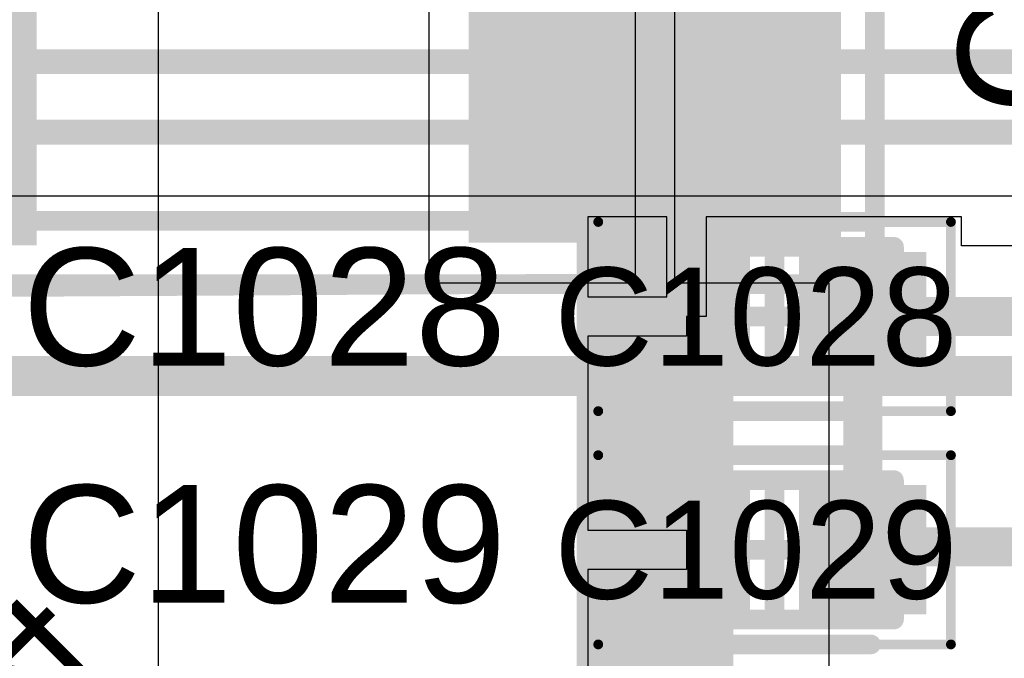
# Model space of a CAD drawing. Header units: inches. Extents: x -6 to 11.2, y -2.2 to 8.3.
# Tile 50 of 256: x 1.328 to 1.526, y 0.681 to 0.81. Entities that reach past the tile are written whole.
import ezdxf

# ---------------------------------------------------------------- set-up
doc = ezdxf.new("R2010")
doc.units = ezdxf.units.IN
doc.header["$MEASUREMENT"] = 0
for name, color, linetype in [('Board Layer Stack Bottom Overlay', 54, 'Continuous'), ('Board Layer Stack Bottom Solder', 6, 'Continuous'), ('Bottom Courtyard -Top15)-Courtyard -Bot16)', 56, 'Continuous'), ('Bottom Paste', 16, 'Continuous'), ('Dimension', 6, 'Continuous'), ('Layer  6- Inner', 156, 'Continuous'), ('Layer 1- Top', 1, 'Continuous'), ('Layer 8- Bottom', 5, 'Continuous'), ('Top Assembly', 56, 'Continuous'), ('Top Courtyard -Top15)-Courtyard -Bot16)', 56, 'Continuous'), ('Top Overlay', 2, 'Continuous'), ('Top Paste', 8, 'Continuous'), ('Top Solder', 216, 'Continuous')]:
    doc.layers.add(name, color=color, linetype=linetype)
doc.styles.add('Arial', font='txt', dxfattribs={"height": 0.2})

# ---------------------------------------------------------------- blocks, each defined once
blk = doc.blocks.new('CAP_1812_NP_B_141')
at = {"layer": 'Board Layer Stack Bottom Solder'}
for points in [[(-0.04343, 0.06668), (-0.04343, -0.06718), (-0.11824, -0.06718), (-0.11824, 0.06668)], [(0.11824, 0.06718), (0.11824, -0.06668), (0.04343, -0.06668), (0.04343, 0.06718)]]:
    blk.add_hatch(color=6, dxfattribs=at).paths.add_polyline_path(points)
at = {"layer": 'Bottom Paste'}
for points in [[(-0.0454, 0.06471), (-0.0454, -0.06521), (-0.11627, -0.06521), (-0.11627, 0.06471)], [(0.11627, 0.06521), (0.11627, -0.06471), (0.0454, -0.06471), (0.0454, 0.06521)]]:
    blk.add_hatch(color=16, dxfattribs=at).paths.add_polyline_path(points)
at = {"layer": 'Layer 8- Bottom'}
for points in [[(-0.0454, 0.06471), (-0.0454, -0.06521), (-0.11627, -0.06521), (-0.11627, 0.06471)], [(0.11627, 0.06521), (0.11627, -0.06471), (0.0454, -0.06471), (0.0454, 0.06521)]]:
    blk.add_hatch(color=7, dxfattribs=at).paths.add_polyline_path(points)
at = {"layer": 'Board Layer Stack Bottom Overlay'}
blk.add_lwpolyline([(0.08661, 0.07579, 0.00394, 0.00394, 0), (-0.08169, 0.0748, 0.00394, 0.00394, 0)], format="xyseb", dxfattribs=at)
blk.add_lwpolyline([(-0.08268, 0.0748, 0.00197, 0.00197, 1), (-0.08071, 0.0748, 0.00197, 0.00197, 1)], format="xyseb", close=True, dxfattribs=at)
at = {"layer": 'Bottom Courtyard -Top15)-Courtyard -Bot16)'}
for points in [[(0.125, 0.075, 0.00394, 0.00394, 0), (-0.125, 0.075, 0.00394, 0.00394, 0)], [(-0.125, 0.075, 0.00394, 0.00394, 0), (-0.125, -0.0745, 0.00394, 0.00394, 0)]]:
    blk.add_lwpolyline(points, format="xyseb", dxfattribs=at)
blk.add_lwpolyline([(-0.12598, 0.075, 0.00197, 0.00197, 1), (-0.12402, 0.075, 0.00197, 0.00197, 1)], format="xyseb", close=True, dxfattribs=at)
blk.add_lwpolyline([(-0.12598, 0.075, 0.00197, 0.00197, 1), (-0.12402, 0.075, 0.00197, 0.00197, 1)], format="xyseb", close=True, dxfattribs=at)
at = {"layer": 'Dimension'}
for points in [[(0.09575, 0.06225, 0.00394, 0.00394, 0), (-0.08975, 0.06225, 0.00394, 0.00394, 0)], [(-0.08975, 0.06225, 0.00394, 0.00394, 0), (-0.08975, -0.06125, 0.00394, 0.00394, 0)]]:
    blk.add_lwpolyline(points, format="xyseb", dxfattribs=at)
blk.add_lwpolyline([(-0.09073, 0.06225, 0.00197, 0.00197, 1), (-0.08876, 0.06225, 0.00197, 0.00197, 1)], format="xyseb", close=True, dxfattribs=at)
blk.add_lwpolyline([(-0.09073, 0.06225, 0.00197, 0.00197, 1), (-0.08876, 0.06225, 0.00197, 0.00197, 1)], format="xyseb", close=True, dxfattribs=at)
blk = doc.blocks.new('CAPC1005X07_F____375')
at = {"layer": 'Layer 1- Top'}
for points in [[(-0.02756, 0.01004), (-0.00787, 0.01004), (-0.00787, -0.01004), (-0.02756, -0.01004)], [(0.00787, 0.01004), (0.02756, 0.01004), (0.02756, -0.01004), (0.00787, -0.01004)]]:
    blk.add_hatch(color=7, dxfattribs=at).paths.add_polyline_path(points)
at = {"layer": 'Top Paste'}
for points in [[(-0.02756, 0.01004), (-0.00787, 0.01004), (-0.00787, -0.01004), (-0.02756, -0.01004)], [(0.00787, 0.01004), (0.02756, 0.01004), (0.02756, -0.01004), (0.00787, -0.01004)]]:
    blk.add_hatch(color=8, dxfattribs=at).paths.add_polyline_path(points)
at = {"layer": 'Top Solder'}
for points in [[(-0.03051, 0.01299), (-0.00492, 0.01299), (-0.00492, -0.01299), (-0.03051, -0.01299)], [(0.00492, 0.01299), (0.03051, 0.01299), (0.03051, -0.01299), (0.00492, -0.01299)]]:
    blk.add_hatch(color=216, dxfattribs=at).paths.add_polyline_path(points)
at = {"layer": 'Top Assembly'}
for points in [[(-0.024, -0.014, 0.00394, 0.00394, 0), (-0.024, 0.014, 0.00394, 0.00394, 0)], [(-0.024, 0.014, 0.00394, 0.00394, 0), (0.024, 0.014, 0.00394, 0.00394, 0)], [(0.024, -0.014, 0.00394, 0.00394, 0), (0.024, 0.014, 0.00394, 0.00394, 0)], [(-0.024, -0.014, 0.00394, 0.00394, 0), (0.024, -0.014, 0.00394, 0.00394, 0)]]:
    blk.add_lwpolyline(points, format="xyseb", dxfattribs=at)
for points in [[(-0.02498, 0.014, 0.00197, 0.00197, 1), (-0.02302, 0.014, 0.00197, 0.00197, 1)], [(-0.02498, 0.014, 0.00197, 0.00197, 1), (-0.02302, 0.014, 0.00197, 0.00197, 1)], [(0.02302, 0.014, 0.00197, 0.00197, 1), (0.02498, 0.014, 0.00197, 0.00197, 1)], [(0.02302, 0.014, 0.00197, 0.00197, 1), (0.02498, 0.014, 0.00197, 0.00197, 1)], [(-0.02498, -0.014, 0.00197, 0.00197, 1), (-0.02302, -0.014, 0.00197, 0.00197, 1)], [(-0.02498, -0.014, 0.00197, 0.00197, 1), (-0.02302, -0.014, 0.00197, 0.00197, 1)], [(0.02302, -0.014, 0.00197, 0.00197, 1), (0.02498, -0.014, 0.00197, 0.00197, 1)], [(0.02302, -0.014, 0.00197, 0.00197, 1), (0.02498, -0.014, 0.00197, 0.00197, 1)]]:
    blk.add_lwpolyline(points, format="xyseb", close=True, dxfattribs=at)
at = {"layer": 'Top Courtyard -Top15)-Courtyard -Bot16)'}
for points in [[(-0.03543, 0.019, 0.00197, 0.00197, 0), (0.03543, 0.019, 0.00197, 0.00197, 0)], [(-0.03543, -0.019, 0.00197, 0.00197, 0), (-0.03543, 0.019, 0.00197, 0.00197, 0)], [(0.03543, -0.019, 0.00197, 0.00197, 0), (0.03543, 0.019, 0.00197, 0.00197, 0)], [(0, -0.01181, 0.00394, 0.00394, 0), (0, 0.01181, 0.00394, 0.00394, 0)], [(-0.01181, 0, 0.00394, 0.00394, 0), (0.01181, 0, 0.00394, 0.00394, 0)], [(-0.03543, -0.019, 0.00197, 0.00197, 0), (0.03543, -0.019, 0.00197, 0.00197, 0)]]:
    blk.add_lwpolyline(points, format="xyseb", dxfattribs=at)
for points in [[(-0.03593, 0.019, 0.000984, 0.000984, 1), (-0.03494, 0.019, 0.000984, 0.000984, 1)], [(-0.03593, 0.019, 0.000984, 0.000984, 1), (-0.03494, 0.019, 0.000984, 0.000984, 1)], [(0.03494, 0.019, 0.000984, 0.000984, 1), (0.03593, 0.019, 0.000984, 0.000984, 1)], [(0.03494, 0.019, 0.000984, 0.000984, 1), (0.03593, 0.019, 0.000984, 0.000984, 1)], [(-0.00098, 0.01181, 0.00197, 0.00197, 1), (0.00098, 0.01181, 0.00197, 0.00197, 1)], [(-0.0128, 0, 0.00197, 0.00197, 1), (-0.01083, 0, 0.00197, 0.00197, 1)], [(0.01083, 0, 0.00197, 0.00197, 1), (0.0128, 0, 0.00197, 0.00197, 1)], [(-0.00098, -0.01181, 0.00197, 0.00197, 1), (0.00098, -0.01181, 0.00197, 0.00197, 1)], [(-0.03593, -0.019, 0.000984, 0.000984, 1), (-0.03494, -0.019, 0.000984, 0.000984, 1)], [(-0.03593, -0.019, 0.000984, 0.000984, 1), (-0.03494, -0.019, 0.000984, 0.000984, 1)], [(0.03494, -0.019, 0.000984, 0.000984, 1), (0.03593, -0.019, 0.000984, 0.000984, 1)], [(0.03494, -0.019, 0.000984, 0.000984, 1), (0.03593, -0.019, 0.000984, 0.000984, 1)]]:
    blk.add_lwpolyline(points, format="xyseb", close=True, dxfattribs=at)
at = {"layer": 'Top Overlay'}
for points in [[(-0.02, 0.019, 0.00394, 0.00394, 0), (0.01937, 0.019, 0.00394, 0.00394, 0)], [(-0.02, -0.019, 0.00394, 0.00394, 0), (0.01937, -0.019, 0.00394, 0.00394, 0)]]:
    blk.add_lwpolyline(points, format="xyseb", dxfattribs=at)
for points in [[(-0.02098, 0.019, 0.00197, 0.00197, 1), (-0.01902, 0.019, 0.00197, 0.00197, 1)], [(0.01839, 0.019, 0.00197, 0.00197, 1), (0.02035, 0.019, 0.00197, 0.00197, 1)], [(-0.02098, -0.019, 0.00197, 0.00197, 1), (-0.01902, -0.019, 0.00197, 0.00197, 1)], [(0.01839, -0.019, 0.00197, 0.00197, 1), (0.02035, -0.019, 0.00197, 0.00197, 1)]]:
    blk.add_lwpolyline(points, format="xyseb", close=True, dxfattribs=at)
at = {"layer": 'Top Assembly', "style": 'Arial'}
blk.add_text('C1029', height=0.019685, rotation=360, dxfattribs=at).set_placement((-0.04428, -0.00984))
blk = doc.blocks.new('CAPC1005X07_F____376')
at = {"layer": 'Layer 1- Top'}
for points in [[(-0.02756, 0.01004), (-0.00787, 0.01004), (-0.00787, -0.01004), (-0.02756, -0.01004)], [(0.00787, 0.01004), (0.02756, 0.01004), (0.02756, -0.01004), (0.00787, -0.01004)]]:
    blk.add_hatch(color=7, dxfattribs=at).paths.add_polyline_path(points)
at = {"layer": 'Top Paste'}
for points in [[(-0.02756, 0.01004), (-0.00787, 0.01004), (-0.00787, -0.01004), (-0.02756, -0.01004)], [(0.00787, 0.01004), (0.02756, 0.01004), (0.02756, -0.01004), (0.00787, -0.01004)]]:
    blk.add_hatch(color=8, dxfattribs=at).paths.add_polyline_path(points)
at = {"layer": 'Top Solder'}
for points in [[(-0.03051, 0.01299), (-0.00492, 0.01299), (-0.00492, -0.01299), (-0.03051, -0.01299)], [(0.00492, 0.01299), (0.03051, 0.01299), (0.03051, -0.01299), (0.00492, -0.01299)]]:
    blk.add_hatch(color=216, dxfattribs=at).paths.add_polyline_path(points)
at = {"layer": 'Top Assembly'}
for points in [[(-0.024, -0.014, 0.00394, 0.00394, 0), (-0.024, 0.014, 0.00394, 0.00394, 0)], [(-0.024, 0.014, 0.00394, 0.00394, 0), (0.024, 0.014, 0.00394, 0.00394, 0)], [(0.024, -0.014, 0.00394, 0.00394, 0), (0.024, 0.014, 0.00394, 0.00394, 0)], [(-0.024, -0.014, 0.00394, 0.00394, 0), (0.024, -0.014, 0.00394, 0.00394, 0)]]:
    blk.add_lwpolyline(points, format="xyseb", dxfattribs=at)
for points in [[(-0.02498, 0.014, 0.00197, 0.00197, 1), (-0.02302, 0.014, 0.00197, 0.00197, 1)], [(-0.02498, 0.014, 0.00197, 0.00197, 1), (-0.02302, 0.014, 0.00197, 0.00197, 1)], [(0.02302, 0.014, 0.00197, 0.00197, 1), (0.02498, 0.014, 0.00197, 0.00197, 1)], [(0.02302, 0.014, 0.00197, 0.00197, 1), (0.02498, 0.014, 0.00197, 0.00197, 1)], [(-0.02498, -0.014, 0.00197, 0.00197, 1), (-0.02302, -0.014, 0.00197, 0.00197, 1)], [(-0.02498, -0.014, 0.00197, 0.00197, 1), (-0.02302, -0.014, 0.00197, 0.00197, 1)], [(0.02302, -0.014, 0.00197, 0.00197, 1), (0.02498, -0.014, 0.00197, 0.00197, 1)], [(0.02302, -0.014, 0.00197, 0.00197, 1), (0.02498, -0.014, 0.00197, 0.00197, 1)]]:
    blk.add_lwpolyline(points, format="xyseb", close=True, dxfattribs=at)
at = {"layer": 'Top Courtyard -Top15)-Courtyard -Bot16)'}
for points in [[(-0.03543, 0.019, 0.00197, 0.00197, 0), (0.03543, 0.019, 0.00197, 0.00197, 0)], [(-0.03543, -0.019, 0.00197, 0.00197, 0), (-0.03543, 0.019, 0.00197, 0.00197, 0)], [(0.03543, -0.019, 0.00197, 0.00197, 0), (0.03543, 0.019, 0.00197, 0.00197, 0)], [(0, -0.01181, 0.00394, 0.00394, 0), (0, 0.01181, 0.00394, 0.00394, 0)], [(-0.01181, 0, 0.00394, 0.00394, 0), (0.01181, 0, 0.00394, 0.00394, 0)], [(-0.03543, -0.019, 0.00197, 0.00197, 0), (0.03543, -0.019, 0.00197, 0.00197, 0)]]:
    blk.add_lwpolyline(points, format="xyseb", dxfattribs=at)
for points in [[(-0.03593, 0.019, 0.000984, 0.000984, 1), (-0.03494, 0.019, 0.000984, 0.000984, 1)], [(-0.03593, 0.019, 0.000984, 0.000984, 1), (-0.03494, 0.019, 0.000984, 0.000984, 1)], [(0.03494, 0.019, 0.000984, 0.000984, 1), (0.03593, 0.019, 0.000984, 0.000984, 1)], [(0.03494, 0.019, 0.000984, 0.000984, 1), (0.03593, 0.019, 0.000984, 0.000984, 1)], [(-0.00098, 0.01181, 0.00197, 0.00197, 1), (0.00098, 0.01181, 0.00197, 0.00197, 1)], [(-0.0128, 0, 0.00197, 0.00197, 1), (-0.01083, 0, 0.00197, 0.00197, 1)], [(0.01083, 0, 0.00197, 0.00197, 1), (0.0128, 0, 0.00197, 0.00197, 1)], [(-0.00098, -0.01181, 0.00197, 0.00197, 1), (0.00098, -0.01181, 0.00197, 0.00197, 1)], [(-0.03593, -0.019, 0.000984, 0.000984, 1), (-0.03494, -0.019, 0.000984, 0.000984, 1)], [(-0.03593, -0.019, 0.000984, 0.000984, 1), (-0.03494, -0.019, 0.000984, 0.000984, 1)], [(0.03494, -0.019, 0.000984, 0.000984, 1), (0.03593, -0.019, 0.000984, 0.000984, 1)], [(0.03494, -0.019, 0.000984, 0.000984, 1), (0.03593, -0.019, 0.000984, 0.000984, 1)]]:
    blk.add_lwpolyline(points, format="xyseb", close=True, dxfattribs=at)
at = {"layer": 'Top Overlay'}
for points in [[(-0.02, 0.019, 0.00394, 0.00394, 0), (0.01937, 0.019, 0.00394, 0.00394, 0)], [(-0.02, -0.019, 0.00394, 0.00394, 0), (0.01937, -0.019, 0.00394, 0.00394, 0)]]:
    blk.add_lwpolyline(points, format="xyseb", dxfattribs=at)
for points in [[(-0.02098, 0.019, 0.00197, 0.00197, 1), (-0.01902, 0.019, 0.00197, 0.00197, 1)], [(0.01839, 0.019, 0.00197, 0.00197, 1), (0.02035, 0.019, 0.00197, 0.00197, 1)], [(-0.02098, -0.019, 0.00197, 0.00197, 1), (-0.01902, -0.019, 0.00197, 0.00197, 1)], [(0.01839, -0.019, 0.00197, 0.00197, 1), (0.02035, -0.019, 0.00197, 0.00197, 1)]]:
    blk.add_lwpolyline(points, format="xyseb", close=True, dxfattribs=at)
at = {"layer": 'Top Assembly', "style": 'Arial'}
blk.add_text('C1028', height=0.019685, rotation=360, dxfattribs=at).set_placement((-0.04428, -0.00984))
blk = doc.blocks.new('AG5300_B_408')
at = {"layer": 'Board Layer Stack Bottom Overlay'}
blk.add_lwpolyline([(0.75886, 0.43307, 0.008, 0.008, 0), (1.50689, 0.43307, 0.008, 0.008, 0)], format="xyseb", dxfattribs=at)

msp = doc.modelspace()

# ---------------------------------------------------------------- linework, layer by layer
at = {"layer": 'Layer  6- Inner'}
msp.add_line((1.15408, 0.77426), (1.54764, 0.77426), dxfattribs=at)
for points in [[(0.79921, 0.80118, 0.005, 0.005, 0), (1.5332, 0.80118, 0.005, 0.005, 0)], [(0.80748, 0.78701, 0.005, 0.005, 0), (1.54764, 0.78701, 0.005, 0.005, 0)]]:
    msp.add_lwpolyline(points, format="xyseb", dxfattribs=at)
at = {"layer": 'Layer 1- Top'}
for p, q in [((1.45842, 0.77004), (1.44251, 0.77004)), ((1.44251, 0.77004), (1.44251, 0.75394)), ((1.45842, 0.75394), (1.45842, 0.77004)), ((1.51763, 0.77004), (1.46629, 0.77004)), ((1.46629, 0.77004), (1.46629, 0.75)), ((1.51763, 0.76421), (1.51763, 0.77004)), ((1.5437, 0.76421), (1.51763, 0.76421)), ((1.44251, 0.75394), (1.45842, 0.75394)), ((1.46629, 0.75), (1.46235, 0.75)), ((1.46235, 0.75), (1.46235, 0.74606)), ((1.46235, 0.74606), (1.44251, 0.74606)), ((1.44251, 0.74606), (1.44251, 0.72996)), ((1.44251, 0.72996), (1.44251, 0.72996)), ((1.44251, 0.72996), (1.44251, 0.72319)), ((1.44251, 0.72319), (1.44251, 0.72319)), ((1.44251, 0.72319), (1.44251, 0.70709)), ((1.44251, 0.70709), (1.46235, 0.70709)), ((1.46235, 0.70709), (1.46235, 0.69921)), ((1.46235, 0.69921), (1.44251, 0.69921)), ((1.44251, 0.69921), (1.44251, 0.68311)), ((1.44251, 0.68311), (1.44251, 0.68311)), ((1.44251, 0.68311), (1.44251, 0.67752))]:
    msp.add_line(p, q, dxfattribs=at)
for points in [[(1.46235, 0.70315, 0.01181, 0.01181, 0), (1.46235, 0.75, 0.01181, 0.01181, 0)], [(1.49779, 0.70772, 0.00787, 0.00787, 0), (1.49779, 0.75, 0.00787, 0.00787, 0)], [(1.49779, 0.75, 0.00787, 0.00787, 0), (1.5437, 0.75, 0.00787, 0.00787, 0)], [(1.49882, 0.70669, 0.00787, 0.00787, -0.414214), (1.49779, 0.70772, 0.00787, 0.00787, 0)], [(1.46235, 0.65748, 0.01181, 0.01181, 0), (1.46235, 0.70315, 0.01181, 0.01181, 0)], [(1.50177, 0.70374, 0.00787, 0.00787, -0.414214), (1.5, 0.70551, 0.00787, 0.00787, 0)], [(1.49779, 0.70315, 0.00787, 0.00787, 0), (1.50763, 0.70315, 0.00787, 0.00787, 0)], [(1.50763, 0.70315, 0.00787, 0.00787, 0), (1.50822, 0.70374, 0.00787, 0.00787, 0)], [(1.50822, 0.70374, 0.00787, 0.00787, 0), (1.58996, 0.70374, 0.00787, 0.00787, 0)]]:
    msp.add_lwpolyline(points, format="xyseb", dxfattribs=at)
for points in [[(1.4594, 0.75, 0.00591, 0.00591, 1), (1.46531, 0.75, 0.00591, 0.00591, 1)], [(1.49582, 0.75, 0.00394, 0.00394, 1), (1.49976, 0.75, 0.00394, 0.00394, 1)], [(1.49582, 0.75, 0.00394, 0.00394, 1), (1.49976, 0.75, 0.00394, 0.00394, 1)], [(1.49582, 0.70772, 0.00394, 0.00394, 1), (1.49976, 0.70772, 0.00394, 0.00394, 1)], [(1.49582, 0.70772, 0.00394, 0.00394, 1), (1.49976, 0.70772, 0.00394, 0.00394, 1)], [(1.49685, 0.70669, 0.00394, 0.00394, 1), (1.50079, 0.70669, 0.00394, 0.00394, 1)], [(1.4594, 0.70315, 0.00591, 0.00591, 1), (1.46531, 0.70315, 0.00591, 0.00591, 1)], [(1.4594, 0.70315, 0.00591, 0.00591, 1), (1.46531, 0.70315, 0.00591, 0.00591, 1)], [(1.49803, 0.70551, 0.00394, 0.00394, 1), (1.50197, 0.70551, 0.00394, 0.00394, 1)], [(1.49582, 0.70315, 0.00394, 0.00394, 1), (1.49976, 0.70315, 0.00394, 0.00394, 1)], [(1.4998, 0.70374, 0.00394, 0.00394, 1), (1.50374, 0.70374, 0.00394, 0.00394, 1)], [(1.50566, 0.70315, 0.00394, 0.00394, 1), (1.5096, 0.70315, 0.00394, 0.00394, 1)], [(1.50566, 0.70315, 0.00394, 0.00394, 1), (1.5096, 0.70315, 0.00394, 0.00394, 1)], [(1.50625, 0.70374, 0.00394, 0.00394, 1), (1.51019, 0.70374, 0.00394, 0.00394, 1)], [(1.50625, 0.70374, 0.00394, 0.00394, 1), (1.51019, 0.70374, 0.00394, 0.00394, 1)]]:
    msp.add_lwpolyline(points, format="xyseb", close=True, dxfattribs=at)
at = {"layer": 'Layer 8- Bottom'}
for p, q in [((1.3563, 0.67205), (1.3563, 1.03409)), ((1.45997, 0.83174), (1.45997, 0.75678)), ((1.4106, 0.82781), (1.4106, 0.75678)), ((1.45209, 0.75678), (1.45209, 0.82781)), ((1.4106, 0.75678), (1.45209, 0.75678)), ((1.45997, 0.75678), (1.49094, 0.75678)), ((1.49094, 0.75678), (1.49094, 0.48858))]:
    msp.add_line(p, q, dxfattribs=at)
msp.add_lwpolyline([(1.45603, 0.65879, 0.0315, 0.0315, 0), (1.45603, 0.83174, 0.0315, 0.0315, 0)], format="xyseb", dxfattribs=at)

# ---------------------------------------------------------------- block references
at = {"rotation": 180}
msp.add_blockref('CAP_1812_NP_B_141', (1.3752, 0.8315), dxfattribs=at)
for name, p in [('CAPC1005X07_F____376', (1.48007, 0.75)), ('AG5300_B_408', (0.51, 0.305)), ('CAPC1005X07_F____375', (1.48007, 0.70315))]:
    msp.add_blockref(name, p)

# ---------------------------------------------------------------- texts
at = {"layer": 'Board Layer Stack Bottom Overlay', "style": 'Arial', "text_generation_flag": 2}
for s, rotation, p in [('C500', 270, (1.51693, 0.79057)), ('L504', 225, (1.27882, 0.64424))]:
    msp.add_text(s, height=0.023622, rotation=rotation, dxfattribs=at).set_placement(p)
at = {"layer": 'Top Overlay', "style": 'Arial'}
for s, p in [('C1028', (1.32891, 0.74016)), ('C1029', (1.32891, 0.69252))]:
    msp.add_text(s, height=0.023622, dxfattribs=at).set_placement(p)

doc.saveas('drawing.dxf')
